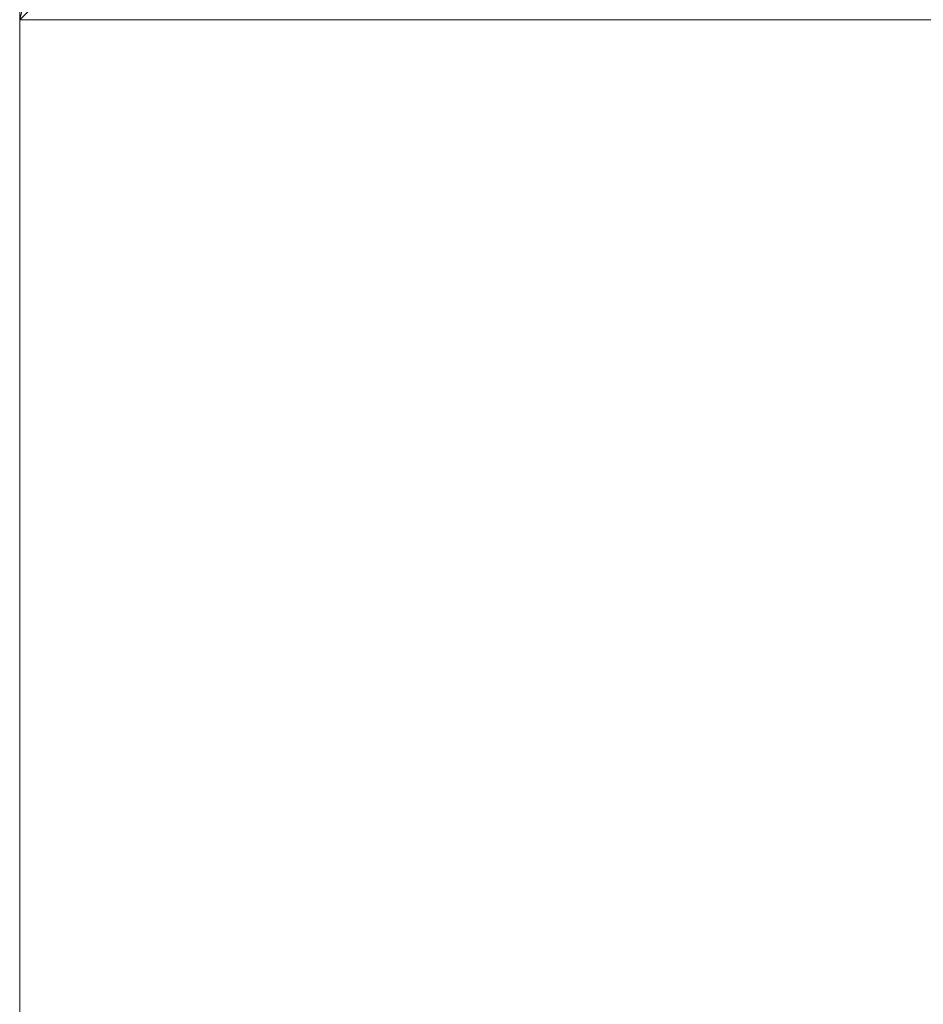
# Model space of a CAD drawing. Header units: millimetres. Extents: x -2623 to 24971, y -2173 to 12621.
# Tile 57 of 256: x 0 to 0.0603, y -0.0657 to 0. Entities that reach past the tile are written whole.
import ezdxf

# ---------------------------------------------------------------- set-up
doc = ezdxf.new("R2010")
doc.units = ezdxf.units.MM
for name, color, linetype, lineweight in [('Top Dimensions', 4, 'Continuous', 5), ('Top Dimensions @ 0.01', 4, 'Continuous', 5), ('Top Dimensions @ 0.1', 4, 'Continuous', 5), ('Top Dimensions @ 1 (1)', 4, 'Continuous', 5), ('Top Dimensions @ 1 (2)', 4, 'Continuous', 5), ('Top Dimensions @ 10', 4, 'Continuous', 5), ('Top Dimensions @ 100', 4, 'Continuous', 5), ('Top Dimensions @ 12', 4, 'Continuous', 5), ('Top Dimensions @ 1536', 4, 'Continuous', 5), ('Top Dimensions @ 16 (1)', 4, 'Continuous', 5), ('Top Dimensions @ 192', 4, 'Continuous', 5), ('Top Dimensions @ 2 (1)', 4, 'Continuous', 5), ('Top Dimensions @ 20', 4, 'Continuous', 5), ('Top Dimensions @ 24', 4, 'Continuous', 5), ('Top Dimensions @ 30', 4, 'Continuous', 5), ('Top Dimensions @ 384', 4, 'Continuous', 5), ('Top Dimensions @ 4 (1)', 4, 'Continuous', 5), ('Top Dimensions @ 40', 4, 'Continuous', 5), ('Top Dimensions @ 48', 4, 'Continuous', 5), ('Top Dimensions @ 5', 4, 'Continuous', 5), ('Top Dimensions @ 50', 4, 'Continuous', 5), ('Top Dimensions @ 768', 4, 'Continuous', 5), ('Top Dimensions @ 8 (1)', 4, 'Continuous', 5), ('Top Dimensions @ 96', 4, 'Continuous', 5), ('Track Leg Frames', 6, 'Continuous', 5), ('Workstation - Top', 4, 'Continuous', 5)]:
    doc.layers.add(name, color=color, linetype=linetype, lineweight=lineweight)
doc.styles.add('Arial-1.500', font='txt', dxfattribs={"height": 1.5})
doc.dimstyles.new('Dim-Style 5', dxfattribs={"dimtxt": 0.18, "dimasz": 1, "dimexe": 0.5, "dimexo": 0, "dimgap": 1, "dimtad": 1, "dimdec": 0, "dimzin": 0, "dimdsep": 46, "dimtxsty": 'Arial-1.500', "dimblk": 'OBLIQUE', "dimcen": 0.09, "dimclrd": 4, "dimclre": 4, "dimclrt": 4, "dimadec": 0, "dimazin": 0, "dimtfac": 1, "dimtdec": 4, "dimtmove": 0, "dimatfit": 1, "dimfxl": 1, "dimfxlon": 1, "dimtolj": 1, "dimtzin": 0, "dimlwd": 5, "dimlwe": 5, "dimarcsym": 0})

# ---------------------------------------------------------------- blocks, each defined once
blk = doc.blocks.new('_Oblique')
at = {"color": 0, "linetype": 'ByBlock', "lineweight": -2}
blk.add_line((-0.5, -0.5), (0.5, 0.5), dxfattribs=at)
blk = doc.blocks.new('*D134')
at = {"layer": 'Defpoints', "color": 0}
for p in [(0, 0), (1500, 0), (1500, -100.327154)]:
    blk.add_point(p, dxfattribs=at)
at = {"layer": 'Top Dimensions', "color": 4, "linetype": 'Continuous', "lineweight": 5}
for p, q in [((0, -99.327154), (0, -100.827154)), ((1500, -99.327154), (1500, -100.827154)), ((0, -100.327154), (1500, -100.327154))]:
    blk.add_line(p, q, dxfattribs=at)
at = {"layer": 'Top Dimensions', "color": 4, "lineweight": 5, "rotation": 180}
blk.add_blockref('_Oblique', (0, -100.327154), dxfattribs=at)
at = {"layer": 'Top Dimensions', "color": 4, "lineweight": 5}
blk.add_blockref('_Oblique', (1500, -100.327154), dxfattribs=at)
at = {"layer": 'Top Dimensions', "color": 4, "insert": (750, -98.561404), "char_height": 1.5, "attachment_point": 5, "style": 'Arial-1.500'}
blk.add_mtext('\\A1;1500', dxfattribs=at)
blk = doc.blocks.new('*D135')
at = {"layer": 'Defpoints', "color": 0}
for p in [(0, 0), (1500, 0), (1500, -100.327154)]:
    blk.add_point(p, dxfattribs=at)
at = {"layer": 'Top Dimensions', "color": 4, "linetype": 'Continuous', "lineweight": 5}
for p, q in [((0, -88.327154), (0, -106.327154)), ((1500, -88.327154), (1500, -106.327154)), ((0, -100.327154), (1500, -100.327154))]:
    blk.add_line(p, q, dxfattribs=at)
at = {"layer": 'Top Dimensions', "color": 4, "lineweight": 5, "xscale": 12, "yscale": 12, "zscale": 12, "rotation": 180}
blk.add_blockref('_Oblique', (0, -100.327154), dxfattribs=at)
at = {"layer": 'Top Dimensions', "color": 4, "lineweight": 5, "xscale": 12, "yscale": 12, "zscale": 12}
blk.add_blockref('_Oblique', (1500, -100.327154), dxfattribs=at)
at = {"layer": 'Top Dimensions', "color": 4, "insert": (750, -79.138154), "char_height": 18, "attachment_point": 5, "style": 'Arial-1.500'}
blk.add_mtext('\\A1;1500', dxfattribs=at)
blk = doc.blocks.new('*D136')
at = {"layer": 'Defpoints', "color": 0}
for p in [(0, 0), (1500, 0), (1500, -100.327154)]:
    blk.add_point(p, dxfattribs=at)
at = {"layer": 'Top Dimensions', "color": 4, "linetype": 'Continuous', "lineweight": 5}
for p, q in [((0, -99.327154), (0, -100.827154)), ((1500, -99.327154), (1500, -100.827154)), ((0, -100.327154), (1500, -100.327154))]:
    blk.add_line(p, q, dxfattribs=at)
at = {"layer": 'Top Dimensions', "color": 4, "lineweight": 5, "rotation": 180}
blk.add_blockref('_Oblique', (0, -100.327154), dxfattribs=at)
at = {"layer": 'Top Dimensions', "color": 4, "lineweight": 5}
blk.add_blockref('_Oblique', (1500, -100.327154), dxfattribs=at)
at = {"layer": 'Top Dimensions', "color": 4, "insert": (750, -98.561404), "char_height": 1.5, "attachment_point": 5, "style": 'Arial-1.500'}
blk.add_mtext('\\A1;1500', dxfattribs=at)
blk = doc.blocks.new('*D137')
at = {"layer": 'Defpoints', "color": 0}
for p in [(0, 0), (1500, 0), (1500, -100.327154)]:
    blk.add_point(p, dxfattribs=at)
at = {"layer": 'Top Dimensions', "color": 4, "linetype": 'Continuous', "lineweight": 5}
for p, q in [((0, -92.327154), (0, -104.327154)), ((1500, -92.327154), (1500, -104.327154)), ((0, -100.327154), (1500, -100.327154))]:
    blk.add_line(p, q, dxfattribs=at)
at = {"layer": 'Top Dimensions', "color": 4, "lineweight": 5, "xscale": 8, "yscale": 8, "zscale": 8, "rotation": 180}
blk.add_blockref('_Oblique', (0, -100.327154), dxfattribs=at)
at = {"layer": 'Top Dimensions', "color": 4, "lineweight": 5, "xscale": 8, "yscale": 8, "zscale": 8}
blk.add_blockref('_Oblique', (1500, -100.327154), dxfattribs=at)
at = {"layer": 'Top Dimensions', "color": 4, "insert": (750, -86.201154), "char_height": 12, "attachment_point": 5, "style": 'Arial-1.500'}
blk.add_mtext('\\A1;1500', dxfattribs=at)
blk = doc.blocks.new('*D138')
at = {"layer": 'Defpoints', "color": 0}
for p in [(0, 0), (1500, 0), (1500, -100.327154)]:
    blk.add_point(p, dxfattribs=at)
at = {"layer": 'Top Dimensions', "color": 4, "linetype": 'Continuous', "lineweight": 5}
for p, q in [((0, 0), (0, -868.327154)), ((1500, 0), (1500, -868.327154)), ((0, -100.327154), (-1536, -100.327154)), ((0, -100.327154), (1500, -100.327154)), ((1500, -100.327154), (12755.04, -100.327154))]:
    blk.add_line(p, q, dxfattribs=at)
at = {"layer": 'Top Dimensions', "color": 4, "lineweight": 5, "xscale": 1536, "yscale": 1536, "zscale": 1536}
blk.add_blockref('_Oblique', (0, -100.327154), dxfattribs=at)
at = {"layer": 'Top Dimensions', "color": 4, "lineweight": 5, "xscale": 1536, "yscale": 1536, "zscale": 1536, "rotation": 180}
blk.add_blockref('_Oblique', (1500, -100.327154), dxfattribs=at)
at = {"layer": 'Top Dimensions', "color": 4, "insert": (9431.52, 2611.864846), "char_height": 2304, "attachment_point": 5, "style": 'Arial-1.500'}
blk.add_mtext('\\A1;1500', dxfattribs=at)
blk = doc.blocks.new('*D139')
at = {"layer": 'Defpoints', "color": 0}
for p in [(0, 0), (1500, 0), (1500, -100.327154)]:
    blk.add_point(p, dxfattribs=at)
at = {"layer": 'Top Dimensions', "color": 4, "linetype": 'Continuous', "lineweight": 5}
for p, q in [((0, 0), (0, -196.327154)), ((1500, 0), (1500, -196.327154)), ((0, -100.327154), (1500, -100.327154))]:
    blk.add_line(p, q, dxfattribs=at)
at = {"layer": 'Top Dimensions', "color": 4, "lineweight": 5, "xscale": 192, "yscale": 192, "zscale": 192, "rotation": 180}
blk.add_blockref('_Oblique', (0, -100.327154), dxfattribs=at)
at = {"layer": 'Top Dimensions', "color": 4, "lineweight": 5, "xscale": 192, "yscale": 192, "zscale": 192}
blk.add_blockref('_Oblique', (1500, -100.327154), dxfattribs=at)
at = {"layer": 'Top Dimensions', "color": 4, "insert": (750, 238.696846), "char_height": 288, "attachment_point": 5, "style": 'Arial-1.500'}
blk.add_mtext('\\A1;1500', dxfattribs=at)
blk = doc.blocks.new('*D140')
at = {"layer": 'Defpoints', "color": 0}
for p in [(0, 0), (1500, 0), (1500, -100.327154)]:
    blk.add_point(p, dxfattribs=at)
at = {"layer": 'Top Dimensions', "color": 4, "linetype": 'Continuous', "lineweight": 5}
for p, q in [((0, -76.327154), (0, -112.327154)), ((1500, -76.327154), (1500, -112.327154)), ((0, -100.327154), (1500, -100.327154))]:
    blk.add_line(p, q, dxfattribs=at)
at = {"layer": 'Top Dimensions', "color": 4, "lineweight": 5, "xscale": 24, "yscale": 24, "zscale": 24, "rotation": 180}
blk.add_blockref('_Oblique', (0, -100.327154), dxfattribs=at)
at = {"layer": 'Top Dimensions', "color": 4, "lineweight": 5, "xscale": 24, "yscale": 24, "zscale": 24}
blk.add_blockref('_Oblique', (1500, -100.327154), dxfattribs=at)
at = {"layer": 'Top Dimensions', "color": 4, "insert": (750, -57.949154), "char_height": 36, "attachment_point": 5, "style": 'Arial-1.500'}
blk.add_mtext('\\A1;1500', dxfattribs=at)
blk = doc.blocks.new('*D141')
at = {"layer": 'Defpoints', "color": 0}
for p in [(0, 0), (1500, 0), (1500, -100.327154)]:
    blk.add_point(p, dxfattribs=at)
at = {"layer": 'Top Dimensions', "color": 4, "linetype": 'Continuous', "lineweight": 5}
for p, q in [((0, 0), (0, -292.327154)), ((1500, 0), (1500, -292.327154)), ((0, -100.327154), (-384, -100.327154)), ((0, -100.327154), (1500, -100.327154)), ((1500, -100.327154), (4313.76, -100.327154))]:
    blk.add_line(p, q, dxfattribs=at)
at = {"layer": 'Top Dimensions', "color": 4, "lineweight": 5, "xscale": 384, "yscale": 384, "zscale": 384}
blk.add_blockref('_Oblique', (0, -100.327154), dxfattribs=at)
at = {"layer": 'Top Dimensions', "color": 4, "lineweight": 5, "xscale": 384, "yscale": 384, "zscale": 384, "rotation": 180}
blk.add_blockref('_Oblique', (1500, -100.327154), dxfattribs=at)
at = {"layer": 'Top Dimensions', "color": 4, "insert": (3482.88, 577.720846), "char_height": 576, "attachment_point": 5, "style": 'Arial-1.500'}
blk.add_mtext('\\A1;1500', dxfattribs=at)
blk = doc.blocks.new('*D142')
at = {"layer": 'Defpoints', "color": 0}
for p in [(0, 0), (1500, 0), (1500, -100.327154)]:
    blk.add_point(p, dxfattribs=at)
at = {"layer": 'Top Dimensions', "color": 4, "linetype": 'Continuous', "lineweight": 5}
for p, q in [((0, -52.327154), (0, -124.327154)), ((1500, -52.327154), (1500, -124.327154)), ((0, -100.327154), (1500, -100.327154))]:
    blk.add_line(p, q, dxfattribs=at)
at = {"layer": 'Top Dimensions', "color": 4, "lineweight": 5, "xscale": 48, "yscale": 48, "zscale": 48, "rotation": 180}
blk.add_blockref('_Oblique', (0, -100.327154), dxfattribs=at)
at = {"layer": 'Top Dimensions', "color": 4, "lineweight": 5, "xscale": 48, "yscale": 48, "zscale": 48}
blk.add_blockref('_Oblique', (1500, -100.327154), dxfattribs=at)
at = {"layer": 'Top Dimensions', "color": 4, "insert": (750, -15.571154), "char_height": 72, "attachment_point": 5, "style": 'Arial-1.500'}
blk.add_mtext('\\A1;1500', dxfattribs=at)
blk = doc.blocks.new('*D143')
at = {"layer": 'Defpoints', "color": 0}
for p in [(0, 0), (1500, 0), (1500, -100.327154)]:
    blk.add_point(p, dxfattribs=at)
at = {"layer": 'Top Dimensions', "color": 4, "linetype": 'Continuous', "lineweight": 5}
for p, q in [((0, 0), (0, -484.327154)), ((1500, 0), (1500, -484.327154)), ((0, -100.327154), (-768, -100.327154)), ((0, -100.327154), (1500, -100.327154)), ((1500, -100.327154), (7127.52, -100.327154))]:
    blk.add_line(p, q, dxfattribs=at)
at = {"layer": 'Top Dimensions', "color": 4, "lineweight": 5, "xscale": 768, "yscale": 768, "zscale": 768}
blk.add_blockref('_Oblique', (0, -100.327154), dxfattribs=at)
at = {"layer": 'Top Dimensions', "color": 4, "lineweight": 5, "xscale": 768, "yscale": 768, "zscale": 768, "rotation": 180}
blk.add_blockref('_Oblique', (1500, -100.327154), dxfattribs=at)
at = {"layer": 'Top Dimensions', "color": 4, "insert": (5465.76, 1255.768846), "char_height": 1152, "attachment_point": 5, "style": 'Arial-1.500'}
blk.add_mtext('\\A1;1500', dxfattribs=at)
blk = doc.blocks.new('*D144')
at = {"layer": 'Defpoints', "color": 0}
for p in [(0, 0), (1500, 0), (1500, -100.327154)]:
    blk.add_point(p, dxfattribs=at)
at = {"layer": 'Top Dimensions', "color": 4, "linetype": 'Continuous', "lineweight": 5}
for p, q in [((0, -4.327154), (0, -148.327154)), ((1500, -4.327154), (1500, -148.327154)), ((0, -100.327154), (1500, -100.327154))]:
    blk.add_line(p, q, dxfattribs=at)
at = {"layer": 'Top Dimensions', "color": 4, "lineweight": 5, "xscale": 96, "yscale": 96, "zscale": 96, "rotation": 180}
blk.add_blockref('_Oblique', (0, -100.327154), dxfattribs=at)
at = {"layer": 'Top Dimensions', "color": 4, "lineweight": 5, "xscale": 96, "yscale": 96, "zscale": 96}
blk.add_blockref('_Oblique', (1500, -100.327154), dxfattribs=at)
at = {"layer": 'Top Dimensions', "color": 4, "insert": (750, 69.184846), "char_height": 144, "attachment_point": 5, "style": 'Arial-1.500'}
blk.add_mtext('\\A1;1500', dxfattribs=at)
blk = doc.blocks.new('*D145')
at = {"layer": 'Defpoints', "color": 0}
for p in [(0, 0), (1500, 0), (1500, -100.327154)]:
    blk.add_point(p, dxfattribs=at)
at = {"layer": 'Top Dimensions', "color": 4, "linetype": 'Continuous', "lineweight": 5}
for p, q in [((0, -100.317154), (0, -100.332154)), ((1500, -100.317154), (1500, -100.332154)), ((0, -100.327154), (1500, -100.327154))]:
    blk.add_line(p, q, dxfattribs=at)
at = {"layer": 'Top Dimensions', "color": 4, "lineweight": 5, "xscale": 0.01, "yscale": 0.01, "zscale": 0.01, "rotation": 180}
blk.add_blockref('_Oblique', (0, -100.327154), dxfattribs=at)
at = {"layer": 'Top Dimensions', "color": 4, "lineweight": 5, "xscale": 0.01, "yscale": 0.01, "zscale": 0.01}
blk.add_blockref('_Oblique', (1500, -100.327154), dxfattribs=at)
at = {"layer": 'Top Dimensions', "color": 4, "insert": (750, -100.309496), "char_height": 0.015, "attachment_point": 5, "style": 'Arial-1.500'}
blk.add_mtext('\\A1;1500', dxfattribs=at)
blk = doc.blocks.new('*D146')
at = {"layer": 'Defpoints', "color": 0}
for p in [(0, 0), (1500, 0), (1500, -100.327154)]:
    blk.add_point(p, dxfattribs=at)
at = {"layer": 'Top Dimensions', "color": 4, "linetype": 'Continuous', "lineweight": 5}
for p, q in [((0, -100.227154), (0, -100.377154)), ((1500, -100.227154), (1500, -100.377154)), ((0, -100.327154), (1500, -100.327154))]:
    blk.add_line(p, q, dxfattribs=at)
at = {"layer": 'Top Dimensions', "color": 4, "lineweight": 5, "xscale": 0.1, "yscale": 0.1, "zscale": 0.1, "rotation": 180}
blk.add_blockref('_Oblique', (0, -100.327154), dxfattribs=at)
at = {"layer": 'Top Dimensions', "color": 4, "lineweight": 5, "xscale": 0.1, "yscale": 0.1, "zscale": 0.1}
blk.add_blockref('_Oblique', (1500, -100.327154), dxfattribs=at)
at = {"layer": 'Top Dimensions', "color": 4, "insert": (750, -100.150579), "char_height": 0.15, "attachment_point": 5, "style": 'Arial-1.500'}
blk.add_mtext('\\A1;1500', dxfattribs=at)
blk = doc.blocks.new('*D147')
at = {"layer": 'Defpoints', "color": 0}
for p in [(0, 0), (1500, 0), (1500, -100.327154)]:
    blk.add_point(p, dxfattribs=at)
at = {"layer": 'Top Dimensions', "color": 4, "linetype": 'Continuous', "lineweight": 5}
for p, q in [((0, -90.327154), (0, -105.327154)), ((1500, -90.327154), (1500, -105.327154)), ((0, -100.327154), (1500, -100.327154))]:
    blk.add_line(p, q, dxfattribs=at)
at = {"layer": 'Top Dimensions', "color": 4, "lineweight": 5, "xscale": 10, "yscale": 10, "zscale": 10, "rotation": 180}
blk.add_blockref('_Oblique', (0, -100.327154), dxfattribs=at)
at = {"layer": 'Top Dimensions', "color": 4, "lineweight": 5, "xscale": 10, "yscale": 10, "zscale": 10}
blk.add_blockref('_Oblique', (1500, -100.327154), dxfattribs=at)
at = {"layer": 'Top Dimensions', "color": 4, "insert": (750, -82.669654), "char_height": 15, "attachment_point": 5, "style": 'Arial-1.500'}
blk.add_mtext('\\A1;1500', dxfattribs=at)
blk = doc.blocks.new('*D148')
at = {"layer": 'Defpoints', "color": 0}
for p in [(0, 0), (1500, 0), (1500, -100.327154)]:
    blk.add_point(p, dxfattribs=at)
at = {"layer": 'Top Dimensions', "color": 4, "linetype": 'Continuous', "lineweight": 5}
for p, q in [((0, -0.327154), (0, -150.327154)), ((1500, -0.327154), (1500, -150.327154)), ((0, -100.327154), (1500, -100.327154))]:
    blk.add_line(p, q, dxfattribs=at)
at = {"layer": 'Top Dimensions', "color": 4, "lineweight": 5, "xscale": 100, "yscale": 100, "zscale": 100, "rotation": 180}
blk.add_blockref('_Oblique', (0, -100.327154), dxfattribs=at)
at = {"layer": 'Top Dimensions', "color": 4, "lineweight": 5, "xscale": 100, "yscale": 100, "zscale": 100}
blk.add_blockref('_Oblique', (1500, -100.327154), dxfattribs=at)
at = {"layer": 'Top Dimensions', "color": 4, "insert": (750, 76.247846), "char_height": 150, "attachment_point": 5, "style": 'Arial-1.500'}
blk.add_mtext('\\A1;1500', dxfattribs=at)
blk = doc.blocks.new('*D149')
at = {"layer": 'Defpoints', "color": 0}
for p in [(0, 0), (1500, 0), (1500, -100.327154)]:
    blk.add_point(p, dxfattribs=at)
at = {"layer": 'Top Dimensions', "color": 4, "linetype": 'Continuous', "lineweight": 5}
for p, q in [((0, -84.327154), (0, -108.327154)), ((1500, -84.327154), (1500, -108.327154)), ((0, -100.327154), (1500, -100.327154))]:
    blk.add_line(p, q, dxfattribs=at)
at = {"layer": 'Top Dimensions', "color": 4, "lineweight": 5, "xscale": 16, "yscale": 16, "zscale": 16, "rotation": 180}
blk.add_blockref('_Oblique', (0, -100.327154), dxfattribs=at)
at = {"layer": 'Top Dimensions', "color": 4, "lineweight": 5, "xscale": 16, "yscale": 16, "zscale": 16}
blk.add_blockref('_Oblique', (1500, -100.327154), dxfattribs=at)
at = {"layer": 'Top Dimensions', "color": 4, "insert": (750, -72.075154), "char_height": 24, "attachment_point": 5, "style": 'Arial-1.500'}
blk.add_mtext('\\A1;1500', dxfattribs=at)
blk = doc.blocks.new('*D150')
at = {"layer": 'Defpoints', "color": 0}
for p in [(0, 0), (1500, 0), (1500, -100.327154)]:
    blk.add_point(p, dxfattribs=at)
at = {"layer": 'Top Dimensions', "color": 4, "linetype": 'Continuous', "lineweight": 5}
for p, q in [((0, -98.327154), (0, -101.327154)), ((1500, -98.327154), (1500, -101.327154)), ((0, -100.327154), (1500, -100.327154))]:
    blk.add_line(p, q, dxfattribs=at)
at = {"layer": 'Top Dimensions', "color": 4, "lineweight": 5, "xscale": 2, "yscale": 2, "zscale": 2, "rotation": 180}
blk.add_blockref('_Oblique', (0, -100.327154), dxfattribs=at)
at = {"layer": 'Top Dimensions', "color": 4, "lineweight": 5, "xscale": 2, "yscale": 2, "zscale": 2}
blk.add_blockref('_Oblique', (1500, -100.327154), dxfattribs=at)
at = {"layer": 'Top Dimensions', "color": 4, "insert": (750, -96.795654), "char_height": 3, "attachment_point": 5, "style": 'Arial-1.500'}
blk.add_mtext('\\A1;1500', dxfattribs=at)
blk = doc.blocks.new('*D151')
at = {"layer": 'Defpoints', "color": 0}
for p in [(0, 0), (1500, 0), (1500, -100.327154)]:
    blk.add_point(p, dxfattribs=at)
at = {"layer": 'Top Dimensions', "color": 4, "linetype": 'Continuous', "lineweight": 5}
for p, q in [((0, -80.327154), (0, -110.327154)), ((1500, -80.327154), (1500, -110.327154)), ((0, -100.327154), (1500, -100.327154))]:
    blk.add_line(p, q, dxfattribs=at)
at = {"layer": 'Top Dimensions', "color": 4, "lineweight": 5, "xscale": 20, "yscale": 20, "zscale": 20, "rotation": 180}
blk.add_blockref('_Oblique', (0, -100.327154), dxfattribs=at)
at = {"layer": 'Top Dimensions', "color": 4, "lineweight": 5, "xscale": 20, "yscale": 20, "zscale": 20}
blk.add_blockref('_Oblique', (1500, -100.327154), dxfattribs=at)
at = {"layer": 'Top Dimensions', "color": 4, "insert": (750, -65.012154), "char_height": 30, "attachment_point": 5, "style": 'Arial-1.500'}
blk.add_mtext('\\A1;1500', dxfattribs=at)
blk = doc.blocks.new('*D152')
at = {"layer": 'Defpoints', "color": 0}
for p in [(0, 0), (1500, 0), (1500, -100.327154)]:
    blk.add_point(p, dxfattribs=at)
at = {"layer": 'Top Dimensions', "color": 4, "linetype": 'Continuous', "lineweight": 5}
for p, q in [((0, -70.327154), (0, -115.327154)), ((1500, -70.327154), (1500, -115.327154)), ((0, -100.327154), (1500, -100.327154))]:
    blk.add_line(p, q, dxfattribs=at)
at = {"layer": 'Top Dimensions', "color": 4, "lineweight": 5, "xscale": 30, "yscale": 30, "zscale": 30, "rotation": 180}
blk.add_blockref('_Oblique', (0, -100.327154), dxfattribs=at)
at = {"layer": 'Top Dimensions', "color": 4, "lineweight": 5, "xscale": 30, "yscale": 30, "zscale": 30}
blk.add_blockref('_Oblique', (1500, -100.327154), dxfattribs=at)
at = {"layer": 'Top Dimensions', "color": 4, "insert": (750, -47.354654), "char_height": 45, "attachment_point": 5, "style": 'Arial-1.500'}
blk.add_mtext('\\A1;1500', dxfattribs=at)
blk = doc.blocks.new('*D153')
at = {"layer": 'Defpoints', "color": 0}
for p in [(0, 0), (1500, 0), (1500, -100.327154)]:
    blk.add_point(p, dxfattribs=at)
at = {"layer": 'Top Dimensions', "color": 4, "linetype": 'Continuous', "lineweight": 5}
for p, q in [((0, -96.327154), (0, -102.327154)), ((1500, -96.327154), (1500, -102.327154)), ((0, -100.327154), (1500, -100.327154))]:
    blk.add_line(p, q, dxfattribs=at)
at = {"layer": 'Top Dimensions', "color": 4, "lineweight": 5, "xscale": 4, "yscale": 4, "zscale": 4, "rotation": 180}
blk.add_blockref('_Oblique', (0, -100.327154), dxfattribs=at)
at = {"layer": 'Top Dimensions', "color": 4, "lineweight": 5, "xscale": 4, "yscale": 4, "zscale": 4}
blk.add_blockref('_Oblique', (1500, -100.327154), dxfattribs=at)
at = {"layer": 'Top Dimensions', "color": 4, "insert": (750, -93.264154), "char_height": 6, "attachment_point": 5, "style": 'Arial-1.500'}
blk.add_mtext('\\A1;1500', dxfattribs=at)
blk = doc.blocks.new('*D154')
at = {"layer": 'Defpoints', "color": 0}
for p in [(0, 0), (1500, 0), (1500, -100.327154)]:
    blk.add_point(p, dxfattribs=at)
at = {"layer": 'Top Dimensions', "color": 4, "linetype": 'Continuous', "lineweight": 5}
for p, q in [((0, -60.327154), (0, -120.327154)), ((1500, -60.327154), (1500, -120.327154)), ((0, -100.327154), (1500, -100.327154))]:
    blk.add_line(p, q, dxfattribs=at)
at = {"layer": 'Top Dimensions', "color": 4, "lineweight": 5, "xscale": 40, "yscale": 40, "zscale": 40, "rotation": 180}
blk.add_blockref('_Oblique', (0, -100.327154), dxfattribs=at)
at = {"layer": 'Top Dimensions', "color": 4, "lineweight": 5, "xscale": 40, "yscale": 40, "zscale": 40}
blk.add_blockref('_Oblique', (1500, -100.327154), dxfattribs=at)
at = {"layer": 'Top Dimensions', "color": 4, "insert": (750, -29.697154), "char_height": 60, "attachment_point": 5, "style": 'Arial-1.500'}
blk.add_mtext('\\A1;1500', dxfattribs=at)
blk = doc.blocks.new('*D155')
at = {"layer": 'Defpoints', "color": 0}
for p in [(0, 0), (1500, 0), (1500, -100.327154)]:
    blk.add_point(p, dxfattribs=at)
at = {"layer": 'Top Dimensions', "color": 4, "linetype": 'Continuous', "lineweight": 5}
for p, q in [((0, -95.327154), (0, -102.827154)), ((1500, -95.327154), (1500, -102.827154)), ((0, -100.327154), (1500, -100.327154))]:
    blk.add_line(p, q, dxfattribs=at)
at = {"layer": 'Top Dimensions', "color": 4, "lineweight": 5, "xscale": 5, "yscale": 5, "zscale": 5, "rotation": 180}
blk.add_blockref('_Oblique', (0, -100.327154), dxfattribs=at)
at = {"layer": 'Top Dimensions', "color": 4, "lineweight": 5, "xscale": 5, "yscale": 5, "zscale": 5}
blk.add_blockref('_Oblique', (1500, -100.327154), dxfattribs=at)
at = {"layer": 'Top Dimensions', "color": 4, "insert": (750, -91.498404), "char_height": 7.5, "attachment_point": 5, "style": 'Arial-1.500'}
blk.add_mtext('\\A1;1500', dxfattribs=at)
blk = doc.blocks.new('*D156')
at = {"layer": 'Defpoints', "color": 0}
for p in [(0, 0), (1500, 0), (1500, -100.327154)]:
    blk.add_point(p, dxfattribs=at)
at = {"layer": 'Top Dimensions', "color": 4, "linetype": 'Continuous', "lineweight": 5}
for p, q in [((0, -50.327154), (0, -125.327154)), ((1500, -50.327154), (1500, -125.327154)), ((0, -100.327154), (1500, -100.327154))]:
    blk.add_line(p, q, dxfattribs=at)
at = {"layer": 'Top Dimensions', "color": 4, "lineweight": 5, "xscale": 50, "yscale": 50, "zscale": 50, "rotation": 180}
blk.add_blockref('_Oblique', (0, -100.327154), dxfattribs=at)
at = {"layer": 'Top Dimensions', "color": 4, "lineweight": 5, "xscale": 50, "yscale": 50, "zscale": 50}
blk.add_blockref('_Oblique', (1500, -100.327154), dxfattribs=at)
at = {"layer": 'Top Dimensions', "color": 4, "insert": (750, -12.039654), "char_height": 75, "attachment_point": 5, "style": 'Arial-1.500'}
blk.add_mtext('\\A1;1500', dxfattribs=at)
blk = doc.blocks.new('*U171')
at = {"layer": 'Top Dimensions @ 0.01'}
dim = blk.add_linear_dim(base=(1500, -100.327154), p1=(0, 0), p2=(1500, 0), dimstyle='Dim-Style 5', override={"dimscale": 0.01}, dxfattribs=at)
dim.commit()
dim.dimension.update_dxf_attribs({"geometry": '*D145', "text_midpoint": (750, -100.309496)})
at = {"layer": 'Top Dimensions @ 0.1'}
dim = blk.add_linear_dim(base=(1500, -100.327154), p1=(0, 0), p2=(1500, 0), dimstyle='Dim-Style 5', override={"dimscale": 0.1}, dxfattribs=at)
dim.commit()
dim.dimension.update_dxf_attribs({"geometry": '*D146', "text_midpoint": (750, -100.150579)})
at = {"layer": 'Top Dimensions @ 1 (1)'}
dim = blk.add_linear_dim(base=(1500, -100.327154), p1=(0, 0), p2=(1500, 0), dimstyle='Dim-Style 5', override={"dimscale": 1}, dxfattribs=at)
dim.commit()
dim.dimension.update_dxf_attribs({"geometry": '*D134', "text_midpoint": (750, -98.561404)})
dim = blk.add_linear_dim(base=(1500, -100.327154), p1=(0, 0), p2=(1500, 0), dimstyle='Dim-Style 5', override={"dimscale": 1}, dxfattribs=at)
dim.commit()
dim.dimension.update_dxf_attribs({"geometry": '*D134', "text_midpoint": (750, -98.561404)})
at = {"layer": 'Top Dimensions @ 1 (2)'}
dim = blk.add_linear_dim(base=(1500, -100.327154), p1=(0, 0), p2=(1500, 0), dimstyle='Dim-Style 5', override={"dimscale": 1}, dxfattribs=at)
dim.commit()
dim.dimension.update_dxf_attribs({"geometry": '*D136', "text_midpoint": (750, -98.561404)})
at = {"layer": 'Top Dimensions @ 10'}
dim = blk.add_linear_dim(base=(1500, -100.327154), p1=(0, 0), p2=(1500, 0), dimstyle='Dim-Style 5', override={"dimscale": 10}, dxfattribs=at)
dim.commit()
dim.dimension.update_dxf_attribs({"geometry": '*D147', "text_midpoint": (750, -82.669654)})
at = {"layer": 'Top Dimensions @ 100'}
dim = blk.add_linear_dim(base=(1500, -100.327154), p1=(0, 0), p2=(1500, 0), dimstyle='Dim-Style 5', override={"dimscale": 100}, dxfattribs=at)
dim.commit()
dim.dimension.update_dxf_attribs({"geometry": '*D148', "text_midpoint": (750, 76.247846)})
at = {"layer": 'Top Dimensions @ 12'}
dim = blk.add_linear_dim(base=(1500, -100.327154), p1=(0, 0), p2=(1500, 0), dimstyle='Dim-Style 5', override={"dimscale": 12}, dxfattribs=at)
dim.commit()
dim.dimension.update_dxf_attribs({"geometry": '*D135', "text_midpoint": (750, -79.138154)})
at = {"layer": 'Top Dimensions @ 1536'}
dim = blk.add_linear_dim(base=(1500, -100.327154), p1=(0, 0), p2=(1500, 0), dimstyle='Dim-Style 5', override={"dimscale": 1536}, dxfattribs=at)
dim.commit()
dim.dimension.update_dxf_attribs({"geometry": '*D138', "text_midpoint": (9431.52, 2611.864846)})
at = {"layer": 'Top Dimensions @ 16 (1)'}
dim = blk.add_linear_dim(base=(1500, -100.327154), p1=(0, 0), p2=(1500, 0), dimstyle='Dim-Style 5', override={"dimscale": 16}, dxfattribs=at)
dim.commit()
dim.dimension.update_dxf_attribs({"geometry": '*D149', "text_midpoint": (750, -72.075154)})
at = {"layer": 'Top Dimensions @ 192'}
dim = blk.add_linear_dim(base=(1500, -100.327154), p1=(0, 0), p2=(1500, 0), dimstyle='Dim-Style 5', override={"dimscale": 192}, dxfattribs=at)
dim.commit()
dim.dimension.update_dxf_attribs({"geometry": '*D139', "text_midpoint": (750, 238.696846)})
at = {"layer": 'Top Dimensions @ 2 (1)'}
dim = blk.add_linear_dim(base=(1500, -100.327154), p1=(0, 0), p2=(1500, 0), dimstyle='Dim-Style 5', override={"dimscale": 2}, dxfattribs=at)
dim.commit()
dim.dimension.update_dxf_attribs({"geometry": '*D150', "text_midpoint": (750, -96.795654)})
at = {"layer": 'Top Dimensions @ 20'}
dim = blk.add_linear_dim(base=(1500, -100.327154), p1=(0, 0), p2=(1500, 0), dimstyle='Dim-Style 5', override={"dimscale": 20}, dxfattribs=at)
dim.commit()
dim.dimension.update_dxf_attribs({"geometry": '*D151', "text_midpoint": (750, -65.012154)})
at = {"layer": 'Top Dimensions @ 24'}
dim = blk.add_linear_dim(base=(1500, -100.327154), p1=(0, 0), p2=(1500, 0), dimstyle='Dim-Style 5', override={"dimscale": 24}, dxfattribs=at)
dim.commit()
dim.dimension.update_dxf_attribs({"geometry": '*D140', "text_midpoint": (750, -57.949154)})
at = {"layer": 'Top Dimensions @ 30'}
dim = blk.add_linear_dim(base=(1500, -100.327154), p1=(0, 0), p2=(1500, 0), dimstyle='Dim-Style 5', override={"dimscale": 30}, dxfattribs=at)
dim.commit()
dim.dimension.update_dxf_attribs({"geometry": '*D152', "text_midpoint": (750, -47.354654)})
at = {"layer": 'Top Dimensions @ 384'}
dim = blk.add_linear_dim(base=(1500, -100.327154), p1=(0, 0), p2=(1500, 0), dimstyle='Dim-Style 5', override={"dimscale": 384}, dxfattribs=at)
dim.commit()
dim.dimension.update_dxf_attribs({"geometry": '*D141', "text_midpoint": (3482.88, 577.720846)})
at = {"layer": 'Top Dimensions @ 4 (1)'}
dim = blk.add_linear_dim(base=(1500, -100.327154), p1=(0, 0), p2=(1500, 0), dimstyle='Dim-Style 5', override={"dimscale": 4}, dxfattribs=at)
dim.commit()
dim.dimension.update_dxf_attribs({"geometry": '*D153', "text_midpoint": (750, -93.264154)})
at = {"layer": 'Top Dimensions @ 40'}
dim = blk.add_linear_dim(base=(1500, -100.327154), p1=(0, 0), p2=(1500, 0), dimstyle='Dim-Style 5', override={"dimscale": 40}, dxfattribs=at)
dim.commit()
dim.dimension.update_dxf_attribs({"geometry": '*D154', "text_midpoint": (750, -29.697154)})
at = {"layer": 'Top Dimensions @ 48'}
dim = blk.add_linear_dim(base=(1500, -100.327154), p1=(0, 0), p2=(1500, 0), dimstyle='Dim-Style 5', override={"dimscale": 48}, dxfattribs=at)
dim.commit()
dim.dimension.update_dxf_attribs({"geometry": '*D142', "text_midpoint": (750, -15.571154)})
at = {"layer": 'Top Dimensions @ 5'}
dim = blk.add_linear_dim(base=(1500, -100.327154), p1=(0, 0), p2=(1500, 0), dimstyle='Dim-Style 5', override={"dimscale": 5}, dxfattribs=at)
dim.commit()
dim.dimension.update_dxf_attribs({"geometry": '*D155', "text_midpoint": (750, -91.498404)})
at = {"layer": 'Top Dimensions @ 50'}
dim = blk.add_linear_dim(base=(1500, -100.327154), p1=(0, 0), p2=(1500, 0), dimstyle='Dim-Style 5', override={"dimscale": 50}, dxfattribs=at)
dim.commit()
dim.dimension.update_dxf_attribs({"geometry": '*D156', "text_midpoint": (750, -12.039654)})
at = {"layer": 'Top Dimensions @ 768'}
dim = blk.add_linear_dim(base=(1500, -100.327154), p1=(0, 0), p2=(1500, 0), dimstyle='Dim-Style 5', override={"dimscale": 768}, dxfattribs=at)
dim.commit()
dim.dimension.update_dxf_attribs({"geometry": '*D143', "text_midpoint": (5465.76, 1255.768846)})
at = {"layer": 'Top Dimensions @ 8 (1)'}
dim = blk.add_linear_dim(base=(1500, -100.327154), p1=(0, 0), p2=(1500, 0), dimstyle='Dim-Style 5', override={"dimscale": 8}, dxfattribs=at)
dim.commit()
dim.dimension.update_dxf_attribs({"geometry": '*D137', "text_midpoint": (750, -86.201154)})
at = {"layer": 'Top Dimensions @ 96'}
dim = blk.add_linear_dim(base=(1500, -100.327154), p1=(0, 0), p2=(1500, 0), dimstyle='Dim-Style 5', override={"dimscale": 96}, dxfattribs=at)
dim.commit()
dim.dimension.update_dxf_attribs({"geometry": '*D144', "text_midpoint": (750, 69.184846)})

msp = doc.modelspace()

# ---------------------------------------------------------------- block references
at = {"layer": 'Top Dimensions'}
msp.add_blockref('*U171', (0, 0), dxfattribs=at)

# ---------------------------------------------------------------- meshes
at = {"layer": 'Track Leg Frames'}
mesh = msp.add_polyface(dxfattribs=at)
corners = [(48, 2, 683.5), (41.25, 150, 683.5), (48, 1198, 683.5), (35.75, 1050, 683.5), (35.75, 600, 683.5), (35.75, 150, 683.5), (2, 1198, 683.5), (2, 2, 683.5), (35.959331, 151.052379, 683.5), (35.959331, 598.947621, 683.5), (36.555456, 598.055456, 683.5), (36.555456, 151.944544, 683.5), (37.447621, 597.459331, 683.5), (37.447621, 152.540669, 683.5), (38.5, 597.25, 683.5), (38.5, 152.75, 683.5), (39.552379, 597.459331, 683.5), (39.552379, 152.540669, 683.5), (40.444544, 598.055456, 683.5), (40.444544, 151.944544, 683.5), (41.040669, 598.947621, 683.5), (41.040669, 151.052379, 683.5), (41.25, 600, 683.5), (50, 0, 685.5), (41.25, 1050, 685.5), (41.25, 600, 685.5), (41.25, 150, 685.5), (41.040669, 598.947621, 685.5), (41.040669, 151.052379, 685.5), (40.444544, 598.055456, 685.5), (40.444544, 151.944544, 685.5), (39.552379, 597.459331, 685.5), (39.552379, 152.540669, 685.5), (38.5, 597.25, 685.5), (38.5, 152.75, 685.5), (37.447621, 597.459331, 685.5), (37.447621, 152.540669, 685.5), (36.555456, 598.055456, 685.5), (36.555456, 151.944544, 685.5), (35.959331, 598.947621, 685.5), (35.959331, 151.052379, 685.5), (35.75, 600, 685.5), (35.75, 150, 685.5), (35.75, 1050, 685.5), (0, 0, 685.5), (0, 1200, 685.5), (48, 48, 637.5), (48, 1152, 637.5), (41.25, 600, 637.5), (41.040669, 598.947621, 637.5), (40.444544, 598.055456, 637.5), (39.552379, 597.459331, 637.5), (38.5, 597.25, 637.5), (37.447621, 597.459331, 637.5), (36.555456, 598.055456, 637.5), (35.959331, 598.947621, 637.5), (35.75, 600, 637.5), (2, 1152, 637.5), (2, 48, 637.5), (50, 50, 635.5), (0, 50, 635.5), (0, 1150, 635.5), (35.75, 600, 635.5), (35.959331, 598.947621, 635.5), (36.555456, 598.055456, 635.5), (37.447621, 597.459331, 635.5), (38.5, 597.25, 635.5), (39.552379, 597.459331, 635.5), (40.444544, 598.055456, 635.5), (41.040669, 598.947621, 635.5), (41.25, 600, 635.5), (50, 1200, 685.5)]
mesh.append_faces([[corners[k] for k in face] for face in [(62, 56, 55, 63), (4, 41, 39, 9), (63, 55, 54, 64), (9, 39, 37, 10), (64, 54, 53, 65), (10, 37, 35, 12), (65, 53, 52, 66), (12, 35, 33, 14), (66, 52, 51, 67), (14, 33, 31, 16), (67, 51, 50, 68), (16, 31, 29, 18), (68, 50, 49, 69), (18, 29, 27, 20), (69, 49, 48, 70), (20, 27, 25, 22)]])
mesh.append_faces([[corners[k] for k in face] for face in [(46, 57, 58)]], dxfattribs={"vtx0": -1})
mesh.append_faces([[corners[k] for k in face] for face in [(0, 1, 2), (6, 5, 7), (9, 5, 4), (34, 35, 36), (44, 42, 45), (2, 46, 0), (45, 60, 44)]], dxfattribs={"vtx0": -1, "vtx1": -1})
mesh.append_faces([[corners[k] for k in face] for face in [(3, 4, 5), (23, 24, 25), (42, 41, 43)]], dxfattribs={"vtx0": -1, "vtx1": -1, "vtx2": -1})
mesh.append_faces([[corners[k] for k in face] for face in [(8, 9, 10), (11, 10, 12), (13, 12, 14), (15, 14, 16), (17, 16, 18), (19, 18, 20), (21, 20, 22), (26, 25, 27), (28, 27, 29), (30, 29, 31), (32, 31, 33), (34, 33, 35), (36, 35, 37), (38, 37, 39), (40, 39, 41), (46, 48, 49), (46, 49, 50), (46, 50, 51), (46, 51, 52), (46, 52, 53), (46, 53, 54), (46, 54, 55), (46, 55, 56), (59, 62, 63), (59, 63, 64), (59, 64, 65), (59, 65, 66), (59, 66, 67), (59, 67, 68), (59, 68, 69), (59, 69, 70)]], dxfattribs={"vtx0": -1, "vtx2": -1})
mesh.append_faces([[corners[k] for k in face] for face in [(46, 47, 48), (6, 7, 58), (71, 23, 59)]], dxfattribs={"vtx1": -1, "vtx2": -1})
mesh.append_faces([[corners[k] for k in face] for face in [(59, 60, 61)]], dxfattribs={"vtx2": -1})
mesh = msp.add_polyface(dxfattribs=at)
corners = [(40.444544, 148.055456, 683.5), (41.040669, 148.947621, 683.5), (48, 2, 683.5), (41.25, 150, 683.5), (35.75, 150, 683.5), (35.959331, 598.947621, 683.5), (35.959331, 151.052379, 683.5), (36.555456, 598.055456, 683.5), (36.555456, 151.944544, 683.5), (37.447621, 597.459331, 683.5), (37.447621, 152.540669, 683.5), (38.5, 597.25, 683.5), (38.5, 152.75, 683.5), (39.552379, 597.459331, 683.5), (39.552379, 152.540669, 683.5), (40.444544, 598.055456, 683.5), (40.444544, 151.944544, 683.5), (41.040669, 598.947621, 683.5), (41.040669, 151.052379, 683.5), (41.25, 600, 683.5), (2, 2, 683.5), (35.959331, 148.947621, 683.5), (36.555456, 148.055456, 683.5), (37.447621, 147.459331, 683.5), (38.5, 147.25, 683.5), (39.552379, 147.459331, 683.5), (50, 0, 685.5), (41.25, 600, 685.5), (41.25, 150, 685.5), (41.040669, 598.947621, 685.5), (41.040669, 151.052379, 685.5), (40.444544, 598.055456, 685.5), (40.444544, 151.944544, 685.5), (39.552379, 597.459331, 685.5), (39.552379, 152.540669, 685.5), (38.5, 597.25, 685.5), (38.5, 152.75, 685.5), (37.447621, 152.540669, 685.5), (36.555456, 598.055456, 685.5), (36.555456, 151.944544, 685.5), (35.959331, 598.947621, 685.5), (35.959331, 151.052379, 685.5), (35.75, 600, 685.5), (35.75, 150, 685.5), (41.040669, 148.947621, 685.5), (40.444544, 148.055456, 685.5), (39.552379, 147.459331, 685.5), (38.5, 147.25, 685.5), (37.447621, 147.459331, 685.5), (36.555456, 148.055456, 685.5), (35.959331, 148.947621, 685.5), (0, 0, 685.5), (48, 48, 637.5), (2, 48, 637.5), (2, 48, 18.5), (48, 48, 18.5), (2, 48, 15.5), (2, 48, 5.5), (48, 48, 5.5), (48, 48, 15.5), (21.464668, 29.213244, 15.5), (25.955065, 30.416443, 15.5), (25, 30.5, 15.5), (24.044935, 30.416443, 15.5), (23.118889, 30.168309, 15.5), (21.464668, 29.213244, 18.5), (23.118889, 30.168309, 18.5), (24.044935, 30.416443, 18.5), (25, 30.5, 18.5), (25.955065, 30.416443, 18.5), (50, 50, 635.5), (50, 50, 5.5), (0, 50, 5.5), (0, 50, 635.5)]
mesh.append_faces([[corners[k] for k in face] for face in [(3, 28, 30, 18), (18, 30, 32, 16), (16, 32, 34, 14), (14, 34, 36, 12), (12, 36, 37, 10), (10, 37, 39, 8), (8, 39, 41, 6), (6, 41, 43, 4), (4, 43, 50, 21), (21, 50, 49, 22), (22, 49, 48, 23), (23, 48, 47, 24), (24, 47, 46, 25), (25, 46, 45, 0), (0, 45, 44, 1), (1, 44, 28, 3), (52, 53, 54, 55), (56, 57, 58, 59), (70, 71, 72, 73), (58, 57, 72, 71)]])
mesh.append_faces([[corners[k] for k in face] for face in [(4, 5, 6), (6, 7, 8), (8, 9, 10), (10, 11, 12), (12, 13, 14), (14, 15, 16), (16, 17, 18), (18, 19, 3), (28, 29, 30), (30, 31, 32), (32, 33, 34), (34, 35, 36), (37, 38, 39), (39, 40, 41), (41, 42, 43), (26, 43, 51)]], dxfattribs={"vtx0": -1, "vtx1": -1})
mesh.append_faces([[corners[k] for k in face] for face in [(26, 27, 28)]], dxfattribs={"vtx0": -1, "vtx1": -1, "vtx2": -1})
mesh.append_faces([[corners[k] for k in face] for face in [(2, 1, 3), (2, 4, 21), (2, 21, 22), (2, 22, 23), (2, 23, 24), (2, 24, 25), (2, 25, 0), (26, 28, 44), (26, 44, 45), (26, 45, 46), (26, 46, 47), (26, 47, 48), (26, 48, 49), (26, 49, 50), (26, 50, 43), (59, 61, 62), (59, 62, 63), (59, 63, 64), (55, 66, 67), (55, 67, 68), (55, 68, 69)]], dxfattribs={"vtx0": -1, "vtx2": -1})
mesh.append_faces([[corners[k] for k in face] for face in [(0, 1, 2), (2, 20, 4), (56, 59, 60), (55, 54, 65)]], dxfattribs={"vtx1": -1, "vtx2": -1})
mesh = msp.add_polyface(dxfattribs=at)
corners = [(2, 48, 637.5), (2, 2, 683.5), (2, 2, 18.5), (2, 48, 18.5), (0, 0, 5.5), (0, 0, 685.5), (0, 50, 635.5), (0, 50, 5.5), (2, 2, 15.5), (2, 2, 5.5), (2, 48, 5.5), (2, 48, 15.5), (48, 2, 683.5), (48, 2, 18.5), (48, 2, 15.5), (48, 2, 5.5), (21.464668, 20.786756, 15.5), (21.464668, 29.213244, 15.5), (20.786756, 28.535332, 15.5), (20.23686, 27.75, 15.5), (19.831691, 26.881111, 15.5), (19.583557, 25.955065, 15.5), (19.5, 25, 15.5), (19.583557, 24.044935, 15.5), (19.831691, 23.118889, 15.5), (20.23686, 22.25, 15.5), (20.786756, 21.464668, 15.5), (20.786756, 21.464668, 18.5), (20.23686, 22.25, 18.5), (19.831691, 23.118889, 18.5), (19.583557, 24.044935, 18.5), (19.5, 25, 18.5), (19.583557, 25.955065, 18.5), (19.831691, 26.881111, 18.5), (20.23686, 27.75, 18.5), (20.786756, 28.535332, 18.5), (21.464668, 29.213244, 18.5), (21.464668, 20.786756, 18.5), (50, 0, 5.5), (50, 0, 685.5), (29.213244, 28.535332, 15.5), (29.213244, 28.535332, 18.5), (28.535332, 29.213244, 18.5), (28.535332, 29.213244, 15.5), (27.75, 29.76314, 18.5), (27.75, 29.76314, 15.5), (26.881111, 30.168309, 18.5), (26.881111, 30.168309, 15.5), (25.955065, 30.416443, 18.5), (25.955065, 30.416443, 15.5), (25, 30.5, 18.5), (25, 30.5, 15.5), (24.044935, 30.416443, 18.5), (24.044935, 30.416443, 15.5), (23.118889, 30.168309, 18.5), (23.118889, 30.168309, 15.5), (22.25, 29.76314, 18.5), (22.25, 29.76314, 15.5), (22.25, 20.23686, 18.5), (22.25, 20.23686, 15.5), (23.118889, 19.831691, 18.5), (23.118889, 19.831691, 15.5), (24.044935, 19.583557, 18.5), (24.044935, 19.583557, 15.5), (25, 19.5, 18.5), (25, 19.5, 15.5), (25.955065, 19.583557, 18.5), (25.955065, 19.583557, 15.5), (26.881111, 19.831691, 18.5), (26.881111, 19.831691, 15.5), (27.75, 20.23686, 18.5), (27.75, 20.23686, 15.5), (28.535332, 20.786756, 18.5), (28.535332, 20.786756, 15.5), (29.213244, 21.464668, 18.5), (29.213244, 21.464668, 15.5)]
mesh.append_faces([[corners[k] for k in face] for face in [(8, 9, 10, 11), (1, 12, 13, 2), (14, 15, 9, 8), (4, 38, 39, 5), (10, 9, 4, 7), (9, 15, 38, 4), (40, 41, 42, 43), (43, 42, 44, 45), (45, 44, 46, 47), (47, 46, 48, 49), (49, 48, 50, 51), (51, 50, 52, 53), (53, 52, 54, 55), (55, 54, 56, 57), (57, 56, 36, 17), (17, 36, 35, 18), (18, 35, 34, 19), (19, 34, 33, 20), (20, 33, 32, 21), (21, 32, 31, 22), (22, 31, 30, 23), (23, 30, 29, 24), (24, 29, 28, 25), (25, 28, 27, 26), (26, 27, 37, 16), (16, 37, 58, 59), (59, 58, 60, 61), (61, 60, 62, 63), (63, 62, 64, 65), (65, 64, 66, 67), (67, 66, 68, 69), (69, 68, 70, 71), (71, 70, 72, 73), (73, 72, 74, 75)]])
mesh.append_faces([[corners[k] for k in face] for face in [(0, 2, 3), (4, 6, 7)]], dxfattribs={"vtx0": -1})
mesh.append_faces([[corners[k] for k in face] for face in [(11, 26, 8), (16, 8, 26), (13, 37, 2), (27, 2, 37)]], dxfattribs={"vtx0": -1, "vtx1": -1})
mesh.append_faces([[corners[k] for k in face] for face in [(0, 1, 2), (11, 17, 18), (11, 18, 19), (11, 19, 20), (11, 20, 21), (11, 21, 22), (11, 22, 23), (11, 23, 24), (11, 24, 25), (11, 25, 26), (3, 27, 28), (3, 28, 29), (3, 29, 30), (3, 30, 31), (3, 31, 32), (3, 32, 33), (3, 33, 34), (3, 34, 35), (3, 35, 36)]], dxfattribs={"vtx0": -1, "vtx2": -1})
mesh.append_faces([[corners[k] for k in face] for face in [(4, 5, 6), (14, 8, 16), (3, 2, 27)]], dxfattribs={"vtx1": -1, "vtx2": -1})
at = {"layer": 'Workstation - Top'}
mesh = msp.add_polyface(dxfattribs=at)
corners = [(0, 0, 695), (1500, 0, 695), (1500, 1200, 695), (0, 1200, 695), (0, 0, 720), (1500, 0, 720), (1500, 1200, 720), (0, 1200, 720)]
mesh.append_faces([[corners[k] for k in face] for face in [(0, 1, 5, 4), (1, 2, 6, 5), (2, 3, 7, 6), (3, 0, 4, 7), (0, 3, 2, 1), (4, 5, 6, 7)]])

doc.saveas('drawing.dxf')
